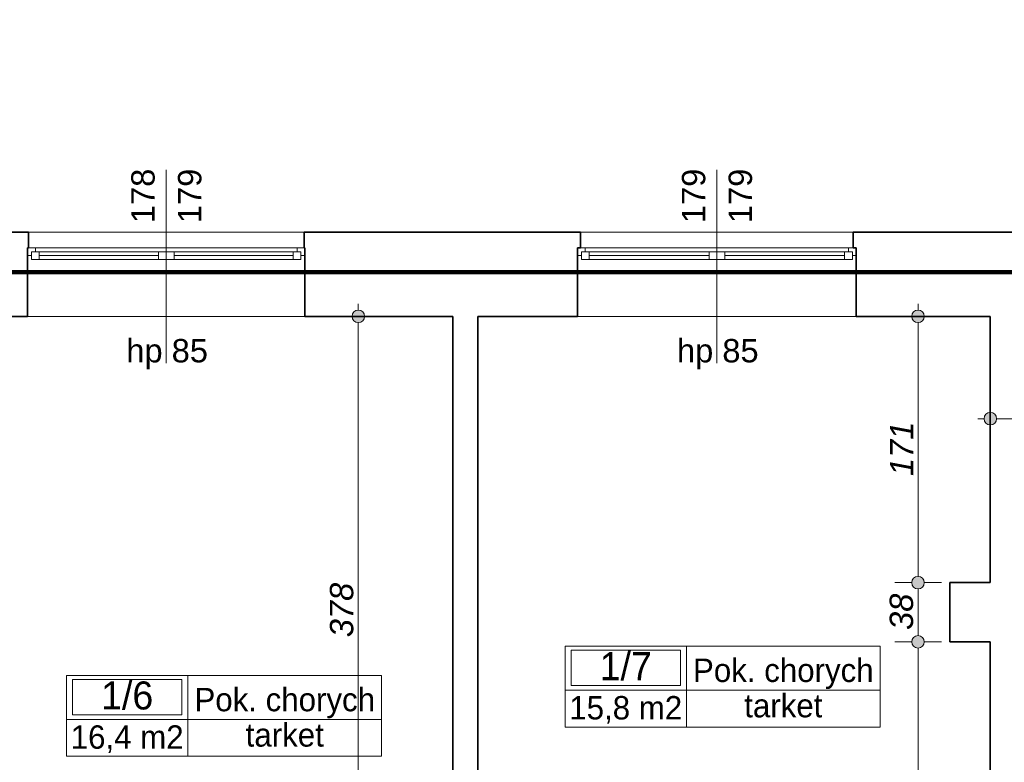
# Model space of a CAD drawing. Header units: millimetres. Extents: x -50073 to 84772, y -78870 to -35317.
# Tile 81 of 125: x 21674 to 27995, y -54505 to -49736. Entities that reach past the tile are written whole.
import ezdxf
from ezdxf.enums import TextEntityAlignment as Align

# ---------------------------------------------------------------- set-up
doc = ezdxf.new("R2010")
doc.units = ezdxf.units.MM
doc.header["$MEASUREMENT"] = 0
doc.layers.add('Elementy modelu - Strefy', color=7, linetype='Continuous')
doc.layers.add('Wymiarowanie - Ogólne', color=7, linetype='Continuous')
for name, color, linetype, lineweight in [('Konstrukcja - Ściany zew_Nr_pióra__6', 7, 'Continuous', 35), ('Metryczki pomieszczeń ArchiCADa_Nr_pióra__1', 7, 'Continuous', 0), ('Okna ArchiCADa_Nr_pióra__1', 7, 'Continuous', 0), ('Wymiarowanie - Ogólne_Nr_pióra__82', 114, 'Continuous', 13), ('Znaczniki okien ArchiCADa_Nr_pióra__1', 7, 'Continuous', 0), ('Znaczniki okien ArchiCADa_Nr_pióra__7', 7, 'Continuous', 70)]:
    doc.layers.add(name, color=color, linetype=linetype, lineweight=lineweight)
doc.styles.add('GENERATED_STYLE_1', font='txt')
doc.styles.add('GENERATED_STYLE_2', font='txt')
doc.styles.add('GENERATED_STYLE_3', font='txt')
doc.dimstyles.new('GENERATED_STYLE__1', dxfattribs={"dimtxt": 150, "dimasz": 152, "dimexe": 0.18, "dimexo": 0, "dimgap": 0.09, "dimtad": 1, "dimlfac": 0.1, "dimzin": 0, "dimdsep": 46, "dimtxsty": 'GENERATED_STYLE_3', "dimblk": 'ARROWHEAD_11', "dimblk1": 'ARROWHEAD_11', "dimblk2": 'ARROWHEAD_11', "dimcen": 0.09, "dimclrd": 114, "dimclre": 114, "dimclrt": 114, "dimazin": 0, "dimtfac": 1, "dimtdec": 4, "dimtmove": 0, "dimatfit": 3, "dimfxl": 1, "dimtolj": 1, "dimtzin": 0, "dimarcsym": 0})
doc.dimstyles.new('GENERATED_STYLE__2', dxfattribs={"dimtxt": 150, "dimasz": 152, "dimexe": 0.18, "dimexo": 0, "dimgap": 0.09, "dimtad": 1, "dimtih": 1, "dimtoh": 1, "dimlfac": 0.1, "dimzin": 0, "dimdsep": 46, "dimtxsty": 'GENERATED_STYLE_3', "dimblk": 'ARROWHEAD_11', "dimblk1": 'ARROWHEAD_11', "dimblk2": 'ARROWHEAD_11', "dimcen": 0.09, "dimclrd": 114, "dimclre": 114, "dimclrt": 114, "dimazin": 0, "dimtfac": 1, "dimtdec": 4, "dimtmove": 0, "dimatfit": 3, "dimfxl": 1, "dimtolj": 1, "dimtzin": 0, "dimarcsym": 0})

# ---------------------------------------------------------------- blocks, each defined once
blk = doc.blocks.new('Pok. chorych_1_6_6', base_point=(22753.3, -54230.2))
at = {"layer": 'Metryczki pomieszczeń ArchiCADa_Nr_pióra__1', "linetype": 'Continuous'}
for p, q in [((21974.3, -53947.4), (23997.5, -53947.4)), ((21974.3, -54465.9), (21974.3, -53947.4)), ((22013.2, -53973.3), (22714.3, -53973.3)), ((22013.2, -54199.6), (22013.2, -53973.3)), ((22714.3, -53973.3), (22714.3, -54199.6)), ((22753.3, -53947.4), (22753.3, -54465.9)), ((23997.5, -53947.4), (23997.5, -54465.9)), ((21974.3, -54230.2), (23997.5, -54230.2)), ((22714.3, -54199.6), (22013.2, -54199.6)), ((23997.5, -54465.9), (21974.3, -54465.9))]:
    blk.add_line(p, q, dxfattribs=at)
at = {"layer": 'Metryczki pomieszczeń ArchiCADa_Nr_pióra__1'}
for tag, height, style, p in [('ROOM_NUMBER', 180, 'GENERATED_STYLE_2', (22363.8, -54075.3)), ('ROOM_NAME', 150, 'GENERATED_STYLE_1', (23375.4, -54101.8)), ('ROOM_CALC_AREA', 150, 'GENERATED_STYLE_1', (22363.8, -54342.3)), ('floor_f', 150, 'GENERATED_STYLE_1', (23375.4, -54328.9))]:
    blk.add_attdef(tag, text='', height=height, dxfattribs=dict(at, style=style)).set_placement(p, align=Align.MIDDLE_CENTER)
blk = doc.blocks.new('Pok. chorych_1_7_7', base_point=(25953.8, -54042.2))
at = {"layer": 'Metryczki pomieszczeń ArchiCADa_Nr_pióra__1', "linetype": 'Continuous'}
for p, q in [((25174.8, -53759.3), (27198, -53759.3)), ((25174.8, -54277.9), (25174.8, -53759.3)), ((25213.7, -53785.2), (25914.9, -53785.2)), ((25213.7, -54011.5), (25213.7, -53785.2)), ((25914.9, -53785.2), (25914.9, -54011.5)), ((25953.8, -53759.3), (25953.8, -54277.9)), ((27198, -53759.3), (27198, -54277.9)), ((25174.8, -54042.2), (27198, -54042.2)), ((25914.9, -54011.5), (25213.7, -54011.5)), ((27198, -54277.9), (25174.8, -54277.9))]:
    blk.add_line(p, q, dxfattribs=at)
at = {"layer": 'Metryczki pomieszczeń ArchiCADa_Nr_pióra__1'}
for tag, height, style, p in [('ROOM_NUMBER', 180, 'GENERATED_STYLE_2', (25564.3, -53887.2)), ('ROOM_NAME', 150, 'GENERATED_STYLE_1', (26575.9, -53913.7)), ('ROOM_CALC_AREA', 150, 'GENERATED_STYLE_1', (25564.3, -54154.2)), ('floor_f', 150, 'GENERATED_STYLE_1', (26575.9, -54140.8))]:
    blk.add_attdef(tag, text='', height=height, dxfattribs=dict(at, style=style)).set_placement(p, align=Align.MIDDLE_CENTER)
blk = doc.blocks.new('*D77')
at = {"layer": 'Wymiarowanie - Ogólne_Nr_pióra__82', "linetype": 'Continuous'}
for points in [[(-1771.8, -51100.7), (-1774.8, -51085.4), (-1783.5, -51072.4), (-1796.5, -51063.7), (-1811.8, -51060.7), (-1827.1, -51063.7), (-1840.1, -51072.4), (-1848.7, -51085.4), (-1851.8, -51100.7), (-1848.7, -51116), (-1840.1, -51129), (-1827.1, -51137.6), (-1811.8, -51140.7), (-1796.5, -51137.6), (-1783.5, -51129), (-1774.8, -51116)], [(-1771.8, -55791.4), (-1774.8, -55776.1), (-1783.5, -55763.1), (-1796.5, -55754.4), (-1811.8, -55751.4), (-1827.1, -55754.4), (-1840.1, -55763.1), (-1848.7, -55776.1), (-1851.8, -55791.4), (-1848.7, -55806.7), (-1840.1, -55819.7), (-1827.1, -55828.3), (-1811.8, -55831.4), (-1796.5, -55828.3), (-1783.5, -55819.7), (-1774.8, -55806.7)]]:
    blk.add_hatch(color=256, dxfattribs=at).paths.add_polyline_path(points)
for p, q in [((-1851.8, -51100.7), (-1961.8, -51100.7)), ((-1661.8, -51100.7), (-1771.8, -51100.7)), ((-1811.8, -55751.4), (-1811.8, -51140.7)), ((-1851.8, -55791.4), (-1961.8, -55791.4)), ((-1661.8, -55791.4), (-1771.8, -55791.4))]:
    blk.add_line(p, q, dxfattribs=at)
for centre in [(-1811.8, -51100.7), (-1811.8, -55791.4)]:
    blk.add_circle(centre, 40, dxfattribs=at)
at = {"layer": 'Wymiarowanie - Ogólne_Nr_pióra__82', "insert": (-1841.8, -53616.8), "char_height": 150, "attachment_point": 7, "rotation": 90, "style": 'GENERATED_STYLE_3'}
blk.add_mtext('\\A1;{\\fArial|b0|i1|c238|p38;469}', dxfattribs=at)
blk = doc.blocks.new('ARROWHEAD_11')
at = {"color": 0, "linetype": 'Continuous', "lineweight": 0}
blk.add_line((0, 0), (-1, 0), dxfattribs=at)
at = {"color": 0, "linetype": 'Continuous', "lineweight": 0, "const_width": 0.25, "flags": 128}
blk.add_lwpolyline([(-0.125, 0, 1), (0.125, 0, 1)], format="xyb", close=True, dxfattribs=at)
blk = doc.blocks.new('*D78')
at = {"layer": 'Wymiarowanie - Ogólne_Nr_pióra__82', "linetype": 'Continuous'}
for points in [[(-1771.8, -50249), (-1774.8, -50233.7), (-1783.5, -50220.7), (-1796.5, -50212), (-1811.8, -50209), (-1827.1, -50212), (-1840.1, -50220.7), (-1848.7, -50233.7), (-1851.8, -50249), (-1848.7, -50264.3), (-1840.1, -50277.3), (-1827.1, -50285.9), (-1811.8, -50289), (-1796.5, -50285.9), (-1783.5, -50277.3), (-1774.8, -50264.3)], [(-1771.8, -51100.7), (-1774.8, -51085.4), (-1783.5, -51072.4), (-1796.5, -51063.7), (-1811.8, -51060.7), (-1827.1, -51063.7), (-1840.1, -51072.4), (-1848.7, -51085.4), (-1851.8, -51100.7), (-1848.7, -51116), (-1840.1, -51129), (-1827.1, -51137.6), (-1811.8, -51140.7), (-1796.5, -51137.6), (-1783.5, -51129), (-1774.8, -51116)]]:
    blk.add_hatch(color=256, dxfattribs=at).paths.add_polyline_path(points)
for p, q in [((-1851.8, -50249), (-1961.8, -50249)), ((-1661.8, -50249), (-1771.8, -50249)), ((-1811.8, -51060.7), (-1811.8, -50289)), ((-1851.8, -51100.7), (-1961.8, -51100.7)), ((-1661.8, -51100.7), (-1771.8, -51100.7))]:
    blk.add_line(p, q, dxfattribs=at)
for centre in [(-1811.8, -50249), (-1811.8, -51100.7)]:
    blk.add_circle(centre, 40, dxfattribs=at)
at = {"layer": 'Wymiarowanie - Ogólne_Nr_pióra__82', "insert": (-1841.8, -50788.7), "char_height": 150, "attachment_point": 7, "rotation": 90, "style": 'GENERATED_STYLE_3'}
blk.add_mtext('\\A1;{\\fArial|b0|i1|c238|p38;85}', dxfattribs=at)
blk = doc.blocks.new('*D79')
at = {"layer": 'Wymiarowanie - Ogólne_Nr_pióra__82', "linetype": 'Continuous'}
for points in [[(-1771.8, -48699), (-1774.8, -48683.7), (-1783.5, -48670.7), (-1796.5, -48662), (-1811.8, -48659), (-1827.1, -48662), (-1840.1, -48670.7), (-1848.7, -48683.7), (-1851.8, -48699), (-1848.7, -48714.3), (-1840.1, -48727.3), (-1827.1, -48735.9), (-1811.8, -48739), (-1796.5, -48735.9), (-1783.5, -48727.3), (-1774.8, -48714.3)], [(-1771.8, -50249), (-1774.8, -50233.7), (-1783.5, -50220.7), (-1796.5, -50212), (-1811.8, -50209), (-1827.1, -50212), (-1840.1, -50220.7), (-1848.7, -50233.7), (-1851.8, -50249), (-1848.7, -50264.3), (-1840.1, -50277.3), (-1827.1, -50285.9), (-1811.8, -50289), (-1796.5, -50285.9), (-1783.5, -50277.3), (-1774.8, -50264.3)]]:
    blk.add_hatch(color=256, dxfattribs=at).paths.add_polyline_path(points)
for p, q in [((-1851.8, -48699), (-1961.8, -48699)), ((-1661.8, -48699), (-1771.8, -48699)), ((-1811.8, -50209), (-1811.8, -48739)), ((-1851.8, -50249), (-1961.8, -50249)), ((-1661.8, -50249), (-1771.8, -50249))]:
    blk.add_line(p, q, dxfattribs=at)
for centre in [(-1811.8, -48699), (-1811.8, -50249)]:
    blk.add_circle(centre, 40, dxfattribs=at)
at = {"layer": 'Wymiarowanie - Ogólne_Nr_pióra__82', "insert": (-1841.8, -49644.7), "char_height": 150, "attachment_point": 7, "rotation": 90, "style": 'GENERATED_STYLE_3'}
blk.add_mtext('\\A1;{\\fArial|b0|i1|c238|p38;155}', dxfattribs=at)
blk = doc.blocks.new('*D138')
at = {"layer": 'Wymiarowanie - Ogólne_Nr_pióra__82', "linetype": 'Continuous'}
for points in [[(19954.6, -39363), (19951.6, -39347.7), (19942.9, -39334.7), (19929.9, -39326), (19914.6, -39323), (19899.3, -39326), (19886.3, -39334.7), (19877.6, -39347.7), (19874.6, -39363), (19877.6, -39378.3), (19886.3, -39391.3), (19899.3, -39399.9), (19914.6, -39403), (19929.9, -39399.9), (19942.9, -39391.3), (19951.6, -39378.3)], [(21770.6, -39363), (21767.6, -39347.7), (21758.9, -39334.7), (21745.9, -39326), (21730.6, -39323), (21715.3, -39326), (21702.3, -39334.7), (21693.7, -39347.7), (21690.6, -39363), (21693.7, -39378.3), (21702.3, -39391.3), (21715.3, -39399.9), (21730.6, -39403), (21745.9, -39399.9), (21758.9, -39391.3), (21767.6, -39378.3)]]:
    blk.add_hatch(color=256, dxfattribs=at).paths.add_polyline_path(points)
for p, q in [((19914.6, -39323), (19914.6, -39213)), ((21730.6, -39323), (21730.6, -39213)), ((19954.6, -39363), (21690.6, -39363)), ((19914.6, -39513), (19914.6, -39403)), ((21730.6, -39513), (21730.6, -39403))]:
    blk.add_line(p, q, dxfattribs=at)
for centre in [(19914.6, -39363), (21730.6, -39363)]:
    blk.add_circle(centre, 40, dxfattribs=at)
at = {"layer": 'Wymiarowanie - Ogólne_Nr_pióra__82', "insert": (20566.2, -39333), "char_height": 150, "attachment_point": 7, "style": 'GENERATED_STYLE_3'}
blk.add_mtext('\\A1;{\\fArial|b0|i1|c238|p38;181,5}', dxfattribs=at)
blk = doc.blocks.new('*D139')
at = {"layer": 'Wymiarowanie - Ogólne_Nr_pióra__82', "linetype": 'Continuous'}
for points in [[(21770.6, -39363), (21767.6, -39347.7), (21758.9, -39334.7), (21745.9, -39326), (21730.6, -39323), (21715.3, -39326), (21702.3, -39334.7), (21693.7, -39347.7), (21690.6, -39363), (21693.7, -39378.3), (21702.3, -39391.3), (21715.3, -39399.9), (21730.6, -39403), (21745.9, -39399.9), (21758.9, -39391.3), (21767.6, -39378.3)], [(23545.6, -39363), (23542.6, -39347.7), (23533.9, -39334.7), (23520.9, -39326), (23505.6, -39323), (23490.3, -39326), (23477.3, -39334.7), (23468.7, -39347.7), (23465.6, -39363), (23468.7, -39378.3), (23477.3, -39391.3), (23490.3, -39399.9), (23505.6, -39403), (23520.9, -39399.9), (23533.9, -39391.3), (23542.6, -39378.3)]]:
    blk.add_hatch(color=256, dxfattribs=at).paths.add_polyline_path(points)
for p, q in [((21730.6, -39323), (21730.6, -39213)), ((23505.6, -39323), (23505.6, -39213)), ((21770.6, -39363), (23465.6, -39363)), ((21730.6, -39513), (21730.6, -39403)), ((23505.6, -39513), (23505.6, -39403))]:
    blk.add_line(p, q, dxfattribs=at)
for centre in [(21730.6, -39363), (23505.6, -39363)]:
    blk.add_circle(centre, 40, dxfattribs=at)
at = {"layer": 'Wymiarowanie - Ogólne_Nr_pióra__82', "insert": (22361.7, -39333), "char_height": 150, "attachment_point": 7, "style": 'GENERATED_STYLE_3'}
blk.add_mtext('\\A1;{\\fArial|b0|i1|c238|p38;177,5}', dxfattribs=at)
blk = doc.blocks.new('*D140')
at = {"layer": 'Wymiarowanie - Ogólne_Nr_pióra__82', "linetype": 'Continuous'}
for points in [[(23545.6, -39363), (23542.6, -39347.7), (23533.9, -39334.7), (23520.9, -39326), (23505.6, -39323), (23490.3, -39326), (23477.3, -39334.7), (23468.7, -39347.7), (23465.6, -39363), (23468.7, -39378.3), (23477.3, -39391.3), (23490.3, -39399.9), (23505.6, -39403), (23520.9, -39399.9), (23533.9, -39391.3), (23542.6, -39378.3)], [(25314.6, -39363), (25311.6, -39347.7), (25302.9, -39334.7), (25289.9, -39326), (25274.6, -39323), (25259.3, -39326), (25246.3, -39334.7), (25237.6, -39347.7), (25234.6, -39363), (25237.6, -39378.3), (25246.3, -39391.3), (25259.3, -39399.9), (25274.6, -39403), (25289.9, -39399.9), (25302.9, -39391.3), (25311.6, -39378.3)]]:
    blk.add_hatch(color=256, dxfattribs=at).paths.add_polyline_path(points)
for p, q in [((23505.6, -39323), (23505.6, -39213)), ((25274.6, -39323), (25274.6, -39213)), ((23545.6, -39363), (25234.6, -39363)), ((23505.6, -39513), (23505.6, -39403)), ((25274.6, -39513), (25274.6, -39403))]:
    blk.add_line(p, q, dxfattribs=at)
for centre in [(23505.6, -39363), (25274.6, -39363)]:
    blk.add_circle(centre, 40, dxfattribs=at)
at = {"layer": 'Wymiarowanie - Ogólne_Nr_pióra__82', "insert": (24219.4, -39333), "char_height": 150, "attachment_point": 7, "style": 'GENERATED_STYLE_3'}
blk.add_mtext('\\A1;{\\fArial|b0|i1|c238|p38;177}', dxfattribs=at)
blk = doc.blocks.new('*D141')
at = {"layer": 'Wymiarowanie - Ogólne_Nr_pióra__82', "linetype": 'Continuous'}
for points in [[(25314.6, -39363), (25311.6, -39347.7), (25302.9, -39334.7), (25289.9, -39326), (25274.6, -39323), (25259.3, -39326), (25246.3, -39334.7), (25237.6, -39347.7), (25234.6, -39363), (25237.6, -39378.3), (25246.3, -39391.3), (25259.3, -39399.9), (25274.6, -39403), (25289.9, -39399.9), (25302.9, -39391.3), (25311.6, -39378.3)], [(27064.6, -39363), (27061.6, -39347.7), (27052.9, -39334.7), (27039.9, -39326), (27024.6, -39323), (27009.3, -39326), (26996.3, -39334.7), (26987.6, -39347.7), (26984.6, -39363), (26987.6, -39378.3), (26996.3, -39391.3), (27009.3, -39399.9), (27024.6, -39403), (27039.9, -39399.9), (27052.9, -39391.3), (27061.6, -39378.3)]]:
    blk.add_hatch(color=256, dxfattribs=at).paths.add_polyline_path(points)
for p, q in [((25274.6, -39323), (25274.6, -39213)), ((27024.6, -39323), (27024.6, -39213)), ((25314.6, -39363), (26984.6, -39363)), ((25274.6, -39513), (25274.6, -39403)), ((27024.6, -39513), (27024.6, -39403))]:
    blk.add_line(p, q, dxfattribs=at)
for centre in [(25274.6, -39363), (27024.6, -39363)]:
    blk.add_circle(centre, 40, dxfattribs=at)
at = {"layer": 'Wymiarowanie - Ogólne_Nr_pióra__82', "insert": (25978.9, -39333), "char_height": 150, "attachment_point": 7, "style": 'GENERATED_STYLE_3'}
blk.add_mtext('\\A1;{\\fArial|b0|i1|c238|p38;175}', dxfattribs=at)
blk = doc.blocks.new('*D142')
at = {"layer": 'Wymiarowanie - Ogólne_Nr_pióra__82', "linetype": 'Continuous'}
for points in [[(27064.6, -39363), (27061.6, -39347.7), (27052.9, -39334.7), (27039.9, -39326), (27024.6, -39323), (27009.3, -39326), (26996.3, -39334.7), (26987.6, -39347.7), (26984.6, -39363), (26987.6, -39378.3), (26996.3, -39391.3), (27009.3, -39399.9), (27024.6, -39403), (27039.9, -39399.9), (27052.9, -39391.3), (27061.6, -39378.3)], [(28334.6, -39363), (28331.6, -39347.7), (28322.9, -39334.7), (28309.9, -39326), (28294.6, -39323), (28279.3, -39326), (28266.3, -39334.7), (28257.6, -39347.7), (28254.6, -39363), (28257.6, -39378.3), (28266.3, -39391.3), (28279.3, -39399.9), (28294.6, -39403), (28309.9, -39399.9), (28322.9, -39391.3), (28331.6, -39378.3)]]:
    blk.add_hatch(color=256, dxfattribs=at).paths.add_polyline_path(points)
for p, q in [((27024.6, -39323), (27024.6, -39213)), ((28294.6, -39323), (28294.6, -39213)), ((27064.6, -39363), (28254.6, -39363)), ((27024.6, -39513), (27024.6, -39403)), ((28294.6, -39513), (28294.6, -39403))]:
    blk.add_line(p, q, dxfattribs=at)
for centre in [(27024.6, -39363), (28294.6, -39363)]:
    blk.add_circle(centre, 40, dxfattribs=at)
at = {"layer": 'Wymiarowanie - Ogólne_Nr_pióra__82', "insert": (27488.9, -39333), "char_height": 150, "attachment_point": 7, "style": 'GENERATED_STYLE_3'}
blk.add_mtext('\\A1;{\\fArial|b0|i1|c238|p38;127}', dxfattribs=at)
blk = doc.blocks.new('*D151')
at = {"layer": 'Wymiarowanie - Ogólne_Nr_pióra__82', "linetype": 'Continuous'}
for points in [[(-2271.8, -37650.7), (-2274.8, -37635.4), (-2283.5, -37622.4), (-2296.5, -37613.7), (-2311.8, -37610.7), (-2327.1, -37613.7), (-2340.1, -37622.4), (-2348.7, -37635.4), (-2351.8, -37650.7), (-2348.7, -37666), (-2340.1, -37679), (-2327.1, -37687.6), (-2311.8, -37690.7), (-2296.5, -37687.6), (-2283.5, -37679), (-2274.8, -37666)], [(-2271.8, -57097.7), (-2274.8, -57082.4), (-2283.5, -57069.4), (-2296.5, -57060.7), (-2311.8, -57057.7), (-2327.1, -57060.7), (-2340.1, -57069.4), (-2348.7, -57082.4), (-2351.8, -57097.7), (-2348.7, -57113), (-2340.1, -57125.9), (-2327.1, -57134.6), (-2311.8, -57137.7), (-2296.5, -57134.6), (-2283.5, -57125.9), (-2274.8, -57113)]]:
    blk.add_hatch(color=256, dxfattribs=at).paths.add_polyline_path(points)
for p, q in [((-2311.8, -37610.7), (-2311.8, -37570.7)), ((-2351.8, -37650.7), (-2461.8, -37650.7)), ((-2161.8, -37650.7), (-2271.8, -37650.7)), ((-2311.8, -57057.7), (-2311.8, -37690.7)), ((-2351.8, -57097.7), (-2461.8, -57097.7)), ((-2311.8, -57177.7), (-2311.8, -57137.7)), ((-2161.8, -57097.7), (-2271.8, -57097.7))]:
    blk.add_line(p, q, dxfattribs=at)
for centre in [(-2311.8, -37650.7), (-2311.8, -57097.7)]:
    blk.add_circle(centre, 40, dxfattribs=at)
at = {"layer": 'Wymiarowanie - Ogólne_Nr_pióra__82', "insert": (-2341.8, -47716.3), "char_height": 150, "attachment_point": 7, "rotation": 90, "style": 'GENERATED_STYLE_3'}
blk.add_mtext('\\A1;{\\fArial|b0|i1|c238|p38;1\xa0944,7}', dxfattribs=at)
blk = doc.blocks.new('*D369')
at = {"layer": 'Wymiarowanie - Ogólne_Nr_pióra__82', "linetype": 'Continuous'}
for points in [[(27944.6, -52298), (27941.6, -52282.7), (27932.9, -52269.7), (27919.9, -52261), (27904.6, -52258), (27889.3, -52261), (27876.3, -52269.7), (27867.6, -52282.7), (27864.6, -52298), (27867.6, -52313.3), (27876.3, -52326.3), (27889.3, -52334.9), (27904.6, -52338), (27919.9, -52334.9), (27932.9, -52326.3), (27941.6, -52313.3)], [(28894.6, -52298), (28891.6, -52282.7), (28882.9, -52269.7), (28869.9, -52261), (28854.6, -52258), (28839.3, -52261), (28826.3, -52269.7), (28817.6, -52282.7), (28814.6, -52298), (28817.6, -52313.3), (28826.3, -52326.3), (28839.3, -52334.9), (28854.6, -52338), (28869.9, -52334.9), (28882.9, -52326.3), (28891.6, -52313.3)]]:
    blk.add_hatch(color=256, dxfattribs=at).paths.add_polyline_path(points)
for p, q in [((27904.6, -52258), (27904.6, -52148)), ((28854.6, -52258), (28854.6, -52148)), ((27824.6, -52298), (27864.6, -52298)), ((27944.6, -52298), (28814.6, -52298)), ((27904.6, -52448), (27904.6, -52338)), ((28854.6, -52448), (28854.6, -52338))]:
    blk.add_line(p, q, dxfattribs=at)
for centre in [(27904.6, -52298), (28854.6, -52298)]:
    blk.add_circle(centre, 40, dxfattribs=at)
at = {"layer": 'Wymiarowanie - Ogólne_Nr_pióra__82', "insert": (28265.8, -52268), "char_height": 150, "attachment_point": 7, "style": 'GENERATED_STYLE_3'}
blk.add_mtext('\\A1;{\\fArial|b0|i1|c238|p38;95}', dxfattribs=at)
blk = doc.blocks.new('*D414')
at = {"layer": 'Wymiarowanie - Ogólne_Nr_pióra__82', "linetype": 'Continuous'}
for points in [[(27480.8, -53730.7), (27477.8, -53715.4), (27469.1, -53702.4), (27456.1, -53693.7), (27440.8, -53690.7), (27425.5, -53693.7), (27412.5, -53702.4), (27403.9, -53715.4), (27400.8, -53730.7), (27403.9, -53746), (27412.5, -53759), (27425.5, -53767.6), (27440.8, -53770.7), (27456.1, -53767.6), (27469.1, -53759), (27477.8, -53746)], [(27480.8, -56230.6), (27477.8, -56215.3), (27469.1, -56202.4), (27456.1, -56193.7), (27440.8, -56190.6), (27425.5, -56193.7), (27412.5, -56202.4), (27403.9, -56215.3), (27400.8, -56230.6), (27403.9, -56245.9), (27412.5, -56258.9), (27425.5, -56267.6), (27440.8, -56270.6), (27456.1, -56267.6), (27469.1, -56258.9), (27477.8, -56245.9)]]:
    blk.add_hatch(color=256, dxfattribs=at).paths.add_polyline_path(points)
for p, q in [((27400.8, -53730.7), (27290.8, -53730.7)), ((27440.8, -56190.6), (27440.8, -53770.7)), ((27590.8, -53730.7), (27480.8, -53730.7)), ((27400.8, -56230.6), (27290.8, -56230.6)), ((27590.8, -56230.6), (27480.8, -56230.6))]:
    blk.add_line(p, q, dxfattribs=at)
for centre in [(27440.8, -53730.7), (27440.8, -56230.6)]:
    blk.add_circle(centre, 40, dxfattribs=at)
at = {"layer": 'Wymiarowanie - Ogólne_Nr_pióra__82', "char_height": 150, "attachment_point": 7, "rotation": 90, "style": 'GENERATED_STYLE_3'}
for s, insert in [('\\A1;{\\fArial|b0|i1|c238|p38;250}', (27410.8, -55037.6)), ('\\A1;{\\fArial|b0|i1|c238|p38;29}', (27410.8, -56190.6))]:
    blk.add_mtext(s, dxfattribs=dict(at, insert=insert))
blk = doc.blocks.new('*D415')
at = {"layer": 'Wymiarowanie - Ogólne_Nr_pióra__82', "linetype": 'Continuous'}
for points in [[(27480.8, -53350.7), (27477.8, -53335.4), (27469.1, -53322.4), (27456.1, -53313.7), (27440.8, -53310.7), (27425.5, -53313.7), (27412.5, -53322.4), (27403.9, -53335.4), (27400.8, -53350.7), (27403.9, -53366), (27412.5, -53379), (27425.5, -53387.6), (27440.8, -53390.7), (27456.1, -53387.6), (27469.1, -53379), (27477.8, -53366)], [(27480.8, -53730.7), (27477.8, -53715.4), (27469.1, -53702.4), (27456.1, -53693.7), (27440.8, -53690.7), (27425.5, -53693.7), (27412.5, -53702.4), (27403.9, -53715.4), (27400.8, -53730.7), (27403.9, -53746), (27412.5, -53759), (27425.5, -53767.6), (27440.8, -53770.7), (27456.1, -53767.6), (27469.1, -53759), (27477.8, -53746)]]:
    blk.add_hatch(color=256, dxfattribs=at).paths.add_polyline_path(points)
for p, q in [((27400.8, -53350.7), (27290.8, -53350.7)), ((27440.8, -53690.7), (27440.8, -53390.7)), ((27590.8, -53350.7), (27480.8, -53350.7)), ((27400.8, -53730.7), (27290.8, -53730.7)), ((27590.8, -53730.7), (27480.8, -53730.7))]:
    blk.add_line(p, q, dxfattribs=at)
for centre in [(27440.8, -53350.7), (27440.8, -53730.7)]:
    blk.add_circle(centre, 40, dxfattribs=at)
at = {"layer": 'Wymiarowanie - Ogólne_Nr_pióra__82', "insert": (27410.8, -53654.5), "char_height": 150, "attachment_point": 7, "rotation": 90, "style": 'GENERATED_STYLE_3'}
blk.add_mtext('\\A1;{\\fArial|b0|i1|c238|p38;38}', dxfattribs=at)
blk = doc.blocks.new('*D416')
at = {"layer": 'Wymiarowanie - Ogólne_Nr_pióra__82', "linetype": 'Continuous'}
for points in [[(27480.8, -51640.7), (27477.8, -51625.4), (27469.1, -51612.4), (27456.1, -51603.7), (27440.8, -51600.7), (27425.5, -51603.7), (27412.5, -51612.4), (27403.9, -51625.4), (27400.8, -51640.7), (27403.9, -51656), (27412.5, -51669), (27425.5, -51677.6), (27440.8, -51680.7), (27456.1, -51677.6), (27469.1, -51669), (27477.8, -51656)], [(27480.8, -53350.7), (27477.8, -53335.4), (27469.1, -53322.4), (27456.1, -53313.7), (27440.8, -53310.7), (27425.5, -53313.7), (27412.5, -53322.4), (27403.9, -53335.4), (27400.8, -53350.7), (27403.9, -53366), (27412.5, -53379), (27425.5, -53387.6), (27440.8, -53390.7), (27456.1, -53387.6), (27469.1, -53379), (27477.8, -53366)]]:
    blk.add_hatch(color=256, dxfattribs=at).paths.add_polyline_path(points)
for p, q in [((27440.8, -51600.7), (27440.8, -51560.7)), ((27400.8, -51640.7), (27290.8, -51640.7)), ((27590.8, -51640.7), (27480.8, -51640.7)), ((27440.8, -53310.7), (27440.8, -51680.7)), ((27400.8, -53350.7), (27290.8, -53350.7)), ((27590.8, -53350.7), (27480.8, -53350.7))]:
    blk.add_line(p, q, dxfattribs=at)
for centre in [(27440.8, -51640.7), (27440.8, -53350.7)]:
    blk.add_circle(centre, 40, dxfattribs=at)
at = {"layer": 'Wymiarowanie - Ogólne_Nr_pióra__82', "insert": (27410.8, -52666.4), "char_height": 150, "attachment_point": 7, "rotation": 90, "style": 'GENERATED_STYLE_3'}
blk.add_mtext('\\A1;{\\fArial|b0|i1|c238|p38;171}', dxfattribs=at)
blk = doc.blocks.new('*D452')
at = {"layer": 'Wymiarowanie - Ogólne_Nr_pióra__82', "linetype": 'Continuous'}
for points in [[(23887.3, -51640.7), (23884.3, -51625.4), (23875.6, -51612.4), (23862.6, -51603.7), (23847.3, -51600.7), (23832, -51603.7), (23819, -51612.4), (23810.4, -51625.4), (23807.3, -51640.7), (23810.4, -51656), (23819, -51669), (23832, -51677.6), (23847.3, -51680.7), (23862.6, -51677.6), (23875.6, -51669), (23884.3, -51656)], [(23887.3, -55420.6), (23884.3, -55405.3), (23875.6, -55392.4), (23862.6, -55383.7), (23847.3, -55380.6), (23832, -55383.7), (23819, -55392.4), (23810.4, -55405.3), (23807.3, -55420.6), (23810.4, -55435.9), (23819, -55448.9), (23832, -55457.6), (23847.3, -55460.6), (23862.6, -55457.6), (23875.6, -55448.9), (23884.3, -55435.9)]]:
    blk.add_hatch(color=256, dxfattribs=at).paths.add_polyline_path(points)
for p, q in [((23847.3, -51600.7), (23847.3, -51560.7)), ((23807.3, -51640.7), (23697.3, -51640.7)), ((23997.3, -51640.7), (23887.3, -51640.7)), ((23847.3, -55380.6), (23847.3, -51680.7)), ((23807.3, -55420.6), (23697.3, -55420.6)), ((23997.3, -55420.6), (23887.3, -55420.6))]:
    blk.add_line(p, q, dxfattribs=at)
for centre in [(23847.3, -51640.7), (23847.3, -55420.6)]:
    blk.add_circle(centre, 40, dxfattribs=at)
at = {"layer": 'Wymiarowanie - Ogólne_Nr_pióra__82', "insert": (23817.3, -53701.4), "char_height": 150, "attachment_point": 7, "rotation": 90, "style": 'GENERATED_STYLE_3'}
blk.add_mtext('\\A1;{\\fArial|b0|i1|c238|p38;378}', dxfattribs=at)

msp = doc.modelspace()

# ---------------------------------------------------------------- linework, layer by layer
at = {"color": 10, "lineweight": 106}
msp.add_lwpolyline([(66.617, -62583.342), (2355.65, -62594.844), (2355.65, -78050.061), (23019.646, -78050.061), (23019.646, -74088.498), (27356.387, -74088.498), (27356.387, -76174.624), (31806.314, -76174.624), (31806.314, -70254.194), (29738.593, -70254.194), (29738.593, -64145.049), (48237.42, -64145.049), (53610.352, -68583.295), (53610.352, -70500.678), (57061.641, -70500.678), (57061.641, -65412.681), (59990.725, -65412.681), (59990.725, -59684.671), (37804.772, -41061.805), (28682.341, -41061.805), (28682.341, -51358.017), (2441.313, -51358.017)], dxfattribs=at)
at = {"layer": 'Konstrukcja - Ściany zew_Nr_pióra__6', "linetype": 'Continuous'}
for p, q in [((21729.623, -51100.678), (21729.623, -51200.678)), ((23499.623, -51100.678), (23499.623, -51200.678)), ((25274.596, -51100.678), (25274.596, -51200.678)), ((27024.596, -51100.678), (27024.596, -51200.678)), ((21729.623, -51200.678), (21724.623, -51200.678)), ((21724.623, -51200.678), (21724.623, -51250.678)), ((21724.623, -51250.678), (21724.623, -51640.678)), ((23499.623, -51200.678), (23504.623, -51200.678)), ((23504.623, -51200.678), (23504.623, -51250.678)), ((23504.623, -51250.678), (23504.623, -51640.678)), ((25274.596, -51200.678), (25254.596, -51200.678)), ((25254.596, -51200.678), (25254.596, -51250.678)), ((25254.596, -51250.678), (25254.596, -51640.678)), ((27024.596, -51200.678), (27044.596, -51200.678)), ((27044.596, -51200.678), (27044.596, -51250.678)), ((27044.596, -51250.678), (27044.596, -51640.678))]:
    msp.add_line(p, q, dxfattribs=at)
at = {"layer": 'Konstrukcja - Ściany zew_Nr_pióra__6', "linetype": 'Continuous', "flags": 128}
for points in [[(21729.623, -51100.678), (19914.596, -51100.678)], [(25274.596, -51100.678), (23499.623, -51100.678)], [(27904.596, -51100.678), (27024.596, -51100.678)], [(28294.596, -51100.678), (27904.596, -51100.678)], [(20994.596, -51640.678), (21724.623, -51640.678)], [(23504.623, -51640.678), (24454.623, -51640.678)], [(24454.623, -51640.678), (24454.623, -55420.641)], [(24614.623, -51640.678), (25254.596, -51640.678)], [(24614.623, -55420.641), (24614.623, -51640.678)], [(27044.596, -51640.678), (27904.596, -51640.678)], [(27904.596, -51640.678), (27904.596, -52640.678)], [(27904.596, -52640.678), (27904.596, -53350.678)], [(27644.596, -53350.678), (27644.596, -53730.678)], [(27904.596, -53350.678), (27644.596, -53350.678)], [(27644.596, -53730.678), (27904.596, -53730.678)], [(27904.596, -53730.678), (27904.596, -55810.678)]]:
    msp.add_lwpolyline(points, dxfattribs=at)
at = {"layer": 'Okna ArchiCADa_Nr_pióra__1', "linetype": 'Continuous'}
for p, q in [((21729.623, -51100.678), (23499.623, -51100.678)), ((25274.596, -51100.678), (27024.596, -51100.678)), ((21774.623, -51200.678), (21724.623, -51200.678)), ((21724.623, -51200.678), (21724.623, -51250.678)), ((21729.623, -51200.678), (21724.623, -51200.678)), ((21724.623, -51250.678), (21749.623, -51250.678)), ((21749.623, -51250.678), (21749.623, -51225.678)), ((21749.623, -51225.678), (21774.623, -51225.678)), ((21799.623, -51225.678), (21749.623, -51225.678)), ((21749.623, -51225.678), (21749.623, -51275.678)), ((21774.623, -51225.678), (21774.623, -51200.678)), ((22614.623, -51200.678), (21774.623, -51200.678)), ((21799.623, -51275.678), (21799.623, -51225.678)), ((22564.623, -51225.678), (21799.623, -51225.678)), ((21799.623, -51250.678), (22564.623, -51250.678)), ((22614.623, -51225.678), (22564.623, -51225.678)), ((22564.623, -51225.678), (22564.623, -51275.678)), ((23454.623, -51200.678), (22614.623, -51200.678)), ((22614.623, -51275.678), (22614.623, -51225.678)), ((22664.623, -51225.678), (22614.623, -51225.678)), ((22614.623, -51225.678), (22614.623, -51275.678)), ((22664.623, -51275.678), (22664.623, -51225.678)), ((23429.623, -51225.678), (22664.623, -51225.678)), ((22664.623, -51250.678), (23429.623, -51250.678)), ((23479.623, -51225.678), (23429.623, -51225.678)), ((23429.623, -51225.678), (23429.623, -51275.678)), ((23504.623, -51200.678), (23454.623, -51200.678)), ((23454.623, -51200.678), (23454.623, -51225.678)), ((23454.623, -51225.678), (23479.623, -51225.678)), ((23479.623, -51225.678), (23479.623, -51250.678)), ((23479.623, -51275.678), (23479.623, -51225.678)), ((23479.623, -51250.678), (23504.623, -51250.678)), ((23499.623, -51200.678), (23504.623, -51200.678)), ((23504.623, -51200.678), (23504.623, -51250.678)), ((25304.596, -51200.678), (25254.596, -51200.678)), ((25254.596, -51200.678), (25254.596, -51250.678)), ((25274.596, -51200.678), (25254.596, -51200.678)), ((25254.596, -51250.678), (25279.596, -51250.678)), ((25279.596, -51250.678), (25279.596, -51225.678)), ((25279.596, -51225.678), (25304.596, -51225.678)), ((25329.596, -51225.678), (25279.596, -51225.678)), ((25279.596, -51225.678), (25279.596, -51275.678)), ((25304.596, -51225.678), (25304.596, -51200.678)), ((26149.596, -51200.678), (25304.596, -51200.678)), ((25329.596, -51275.678), (25329.596, -51225.678)), ((26099.596, -51225.678), (25329.596, -51225.678)), ((25329.596, -51250.678), (26099.596, -51250.678)), ((26149.596, -51225.678), (26099.596, -51225.678)), ((26099.596, -51225.678), (26099.596, -51275.678)), ((26994.596, -51200.678), (26149.596, -51200.678)), ((26149.596, -51275.678), (26149.596, -51225.678)), ((26199.596, -51225.678), (26149.596, -51225.678)), ((26149.596, -51225.678), (26149.596, -51275.678)), ((26199.596, -51275.678), (26199.596, -51225.678)), ((26969.596, -51225.678), (26199.596, -51225.678)), ((26199.596, -51250.678), (26969.596, -51250.678)), ((27019.596, -51225.678), (26969.596, -51225.678)), ((26969.596, -51225.678), (26969.596, -51275.678)), ((27044.596, -51200.678), (26994.596, -51200.678)), ((26994.596, -51200.678), (26994.596, -51225.678)), ((26994.596, -51225.678), (27019.596, -51225.678)), ((27019.596, -51225.678), (27019.596, -51250.678)), ((27019.596, -51275.678), (27019.596, -51225.678)), ((27019.596, -51250.678), (27044.596, -51250.678)), ((27024.596, -51200.678), (27044.596, -51200.678)), ((27044.596, -51200.678), (27044.596, -51250.678)), ((21749.623, -51275.678), (21799.623, -51275.678)), ((21799.623, -51275.678), (22564.623, -51275.678)), ((21799.623, -51275.678), (22564.623, -51275.678)), ((22564.623, -51275.678), (22614.623, -51275.678)), ((22614.623, -51275.678), (22664.623, -51275.678)), ((22664.623, -51275.678), (23429.623, -51275.678)), ((22664.623, -51275.678), (23429.623, -51275.678)), ((23429.623, -51275.678), (23479.623, -51275.678)), ((25279.596, -51275.678), (25329.596, -51275.678)), ((25329.596, -51275.678), (26099.596, -51275.678)), ((25329.596, -51275.678), (26099.596, -51275.678)), ((26099.596, -51275.678), (26149.596, -51275.678)), ((26149.596, -51275.678), (26199.596, -51275.678)), ((26199.596, -51275.678), (26969.596, -51275.678)), ((26199.596, -51275.678), (26969.596, -51275.678)), ((26969.596, -51275.678), (27019.596, -51275.678)), ((21724.623, -51640.678), (23504.623, -51640.678)), ((25254.596, -51640.678), (27044.596, -51640.678))]:
    msp.add_line(p, q, dxfattribs=at)
at = {"layer": 'Znaczniki okien ArchiCADa_Nr_pióra__1', "linetype": 'Continuous'}
for p, q in [((22614.623, -50700.678), (22614.623, -51940.678)), ((26149.596, -50700.678), (26149.596, -51940.678))]:
    msp.add_line(p, q, dxfattribs=at)

# ---------------------------------------------------------------- block references
at = {"layer": 'Elementy modelu - Strefy', "linetype": 'Continuous'}
ref = msp.add_blockref('Pok. chorych_1_7_7', (25953.815, -54042.153), dxfattribs=at)
ref.add_attrib('ROOM_NAME', 'Pok. chorych', dxfattribs={"layer": 'Metryczki pomieszczeń ArchiCADa_Nr_pióra__1', "color": 7, "height": 150, "style": 'GENERATED_STYLE_1'}).set_placement((26575.897, -53913.75), align=Align.MIDDLE_CENTER)
ref.add_attrib('ROOM_NUMBER', '1/7', dxfattribs={"layer": 'Metryczki pomieszczeń ArchiCADa_Nr_pióra__1', "color": 7, "height": 180, "style": 'GENERATED_STYLE_2'}).set_placement((25564.294, -53887.204), align=Align.MIDDLE_CENTER)
ref.add_attrib('ROOM_CALC_AREA', '15,8 m2', dxfattribs={"layer": 'Metryczki pomieszczeń ArchiCADa_Nr_pióra__1', "color": 7, "height": 150, "style": 'GENERATED_STYLE_1'}).set_placement((25564.294, -54154.204), align=Align.MIDDLE_CENTER)
ref.add_attrib('floor_f', 'tarket', dxfattribs={"layer": 'Metryczki pomieszczeń ArchiCADa_Nr_pióra__1', "color": 7, "height": 150, "style": 'GENERATED_STYLE_1'}).set_placement((26575.897, -54140.833), align=Align.MIDDLE_CENTER)
ref = msp.add_blockref('Pok. chorych_1_6_6', (22753.302, -54230.225), dxfattribs=at)
ref.add_attrib('ROOM_NAME', 'Pok. chorych', dxfattribs={"layer": 'Metryczki pomieszczeń ArchiCADa_Nr_pióra__1', "color": 7, "height": 150, "style": 'GENERATED_STYLE_1'}).set_placement((23375.383, -54101.822), align=Align.MIDDLE_CENTER)
ref.add_attrib('ROOM_NUMBER', '1/6', dxfattribs={"layer": 'Metryczki pomieszczeń ArchiCADa_Nr_pióra__1', "color": 7, "height": 180, "style": 'GENERATED_STYLE_2'}).set_placement((22363.78, -54075.276), align=Align.MIDDLE_CENTER)
ref.add_attrib('ROOM_CALC_AREA', '16,4 m2', dxfattribs={"layer": 'Metryczki pomieszczeń ArchiCADa_Nr_pióra__1', "color": 7, "height": 150, "style": 'GENERATED_STYLE_1'}).set_placement((22363.78, -54342.276), align=Align.MIDDLE_CENTER)
ref.add_attrib('floor_f', 'tarket', dxfattribs={"layer": 'Metryczki pomieszczeń ArchiCADa_Nr_pióra__1', "color": 7, "height": 150, "style": 'GENERATED_STYLE_1'}).set_placement((23375.383, -54328.905), align=Align.MIDDLE_CENTER)

# ---------------------------------------------------------------- texts
at = {"layer": 'Znaczniki okien ArchiCADa_Nr_pióra__7', "char_height": 150, "attachment_point": 7, "rotation": 90, "style": 'GENERATED_STYLE_1'}
for s, insert in [('\\A1;{\\fArial|b0|i0|c238|p38;178}', (22542.091, -51042.164)), ('\\A1;{\\fArial|b0|i0|c238|p38;179}', (22842.091, -51042.164)), ('\\A1;{\\fArial|b0|i0|c238|p38;179}', (26077.065, -51042.164)), ('\\A1;{\\fArial|b0|i0|c238|p38;179}', (26377.065, -51042.164))]:
    msp.add_mtext(s, dxfattribs=dict(at, insert=insert))
at = {"layer": 'Znaczniki okien ArchiCADa_Nr_pióra__7', "char_height": 150, "attachment_point": 7, "style": 'GENERATED_STYLE_1'}
for insert in [(22358.165, -51981.512), (25893.139, -51981.512)]:
    msp.add_mtext('\\A1;{\\fArial|b0|i0|c238|p38;hp 85}', dxfattribs=dict(at, insert=insert))

# ---------------------------------------------------------------- dimensions: what is measured, and where the dimension line sits
at = {"layer": 'Wymiarowanie - Ogólne', "color": 114, "linetype": 'Continuous', "lineweight": 13}
for base, p1, p2, picture, middle in [((-2311.788, -37650.678), (-290.972, -57097.659), (27794.596, -37650.678), '*D151', (-2416.788, -47374.168)), ((-1811.788, -48698.978), (28294.596, -50248.978), (28344.596, -48698.978), '*D79', (-1916.788, -49473.978)), ((23847.316, -51640.678), (24024.623, -55420.641), (24454.623, -51640.678), '*D452', (23742.316, -53530.66)), ((27440.818, -51640.678), (27644.596, -53350.678), (27904.596, -51640.678), '*D416', (27335.818, -52495.678)), ((27440.818, -53350.678), (27644.596, -53730.678), (27644.596, -53350.678), '*D415', (27335.818, -53540.678)), ((27440.818, -53730.678), (27634.596, -56230.641), (27644.596, -53730.678), '*D414', (27335.818, -54866.831))]:
    dim = msp.add_linear_dim(base=base, p1=p1, p2=p2, angle=90, dimstyle='GENERATED_STYLE__1', dxfattribs=at)
    dim.commit()
    dim.dimension.update_dxf_attribs({"geometry": picture, "text_midpoint": middle, "dimtype": 160, "text_rotation": 90})
for base, p1, p2, picture, middle in [((28294.596, -39362.978), (27024.596, -51100.678), (28294.596, -37650.678), '*D142', (27659.596, -39257.978)), ((23505.623, -39362.978), (21730.623, -51100.678), (23505.623, -51100.678), '*D139', (22618.123, -39257.978)), ((27024.596, -39362.978), (25274.596, -51100.678), (27024.596, -51100.678), '*D141', (26149.596, -39257.978)), ((28854.596, -52297.971), (27904.596, -52077.823), (28854.596, -52400.276), '*D369', (28379.596, -52192.971))]:
    dim = msp.add_linear_dim(base=base, p1=p1, p2=p2, dimstyle='GENERATED_STYLE__2', dxfattribs=at)
    dim.commit()
    dim.dimension.update_dxf_attribs({"geometry": picture, "text_midpoint": middle, "dimtype": 160})
for base, p1, p2, text, picture, middle in [((21730.623, -39362.978), (19914.596, -51100.678), (21730.623, -51100.678), '181,5', '*D138', (20822.61, -39257.978)), ((25274.596, -39362.978), (23505.623, -51100.678), (25274.596, -51100.678), '177', '*D140', (24390.11, -39257.978))]:
    dim = msp.add_linear_dim(base=base, p1=p1, p2=p2, text=text, dimstyle='GENERATED_STYLE__2', dxfattribs=at)
    dim.commit()
    dim.dimension.update_dxf_attribs({"geometry": picture, "text_midpoint": middle, "dimtype": 160})
for base, p1, p2, text, picture, middle in [((-1811.788, -50248.978), (28344.596, -51100.678), (28294.596, -50248.978), '85', '*D78', (-1916.788, -50674.828)), ((-1811.788, -51100.678), (209.028, -55791.388), (28344.596, -51100.678), '469', '*D77', (-1916.788, -53446.033))]:
    dim = msp.add_linear_dim(base=base, p1=p1, p2=p2, angle=90, text=text, dimstyle='GENERATED_STYLE__1', dxfattribs=at)
    dim.commit()
    dim.dimension.update_dxf_attribs({"geometry": picture, "text_midpoint": middle, "dimtype": 160, "text_rotation": 90})

doc.saveas('drawing.dxf')
